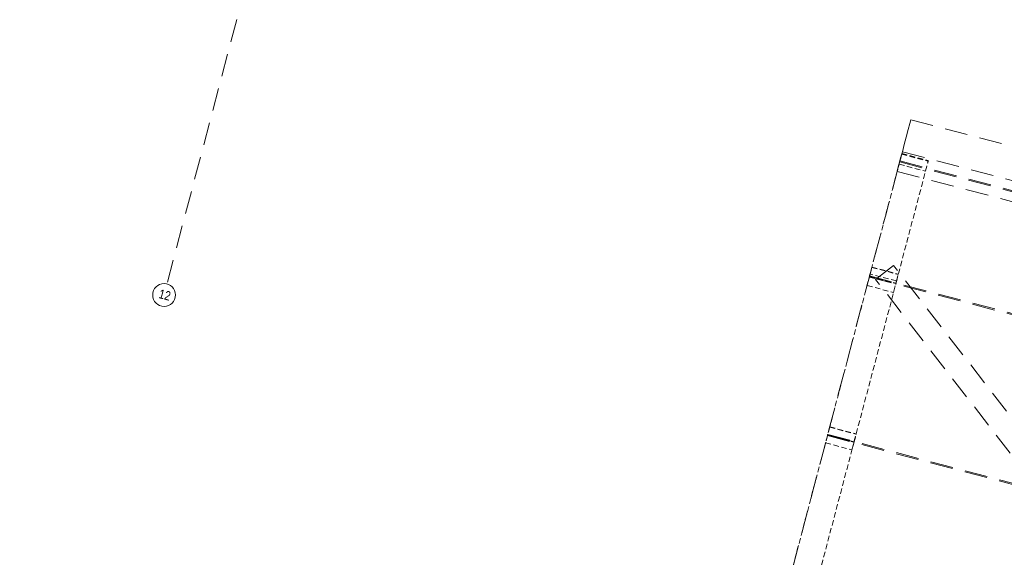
# Model space of a CAD drawing. Header units: millimetres. Extents: x -176817 to 18864955, y -12996033 to 201123.
# Tile 135 of 256: x 176534 to 187337, y -23870 to -17969. Entities that reach past the tile are written whole.
import ezdxf
from ezdxf.enums import TextEntityAlignment as Align

# ---------------------------------------------------------------- set-up
doc = ezdxf.new("R2010")
doc.units = ezdxf.units.MM
doc.header["$MEASUREMENT"] = 0
doc.linetypes.add('Przerywana długa', pattern=[390, 250, -140])
doc.linetypes.add('Przerywana gęsta', pattern=[90, 60, -30])
doc.layers.add('410-K Osie', color=7, linetype='Continuous')
doc.layers.add('823-IST- Hala E - belki', color=7, linetype='Continuous')
doc.styles.add('STYL_AUTOMATYCZNY_8', font='ARIALN.TTF')

# ---------------------------------------------------------------- blocks, each defined once
blk = doc.blocks.new('Kształt_399_2')
at = {"layer": '823-IST- Hala E - belki', "color": 254, "linetype": 'Przerywana długa', "lineweight": 0, "true_color": 0xcccccc, "flags": 128}
for points in [[(186219, -19418), (186218, -19418), (186207, -19460), (186206, -19467)], [(186219, -19418), (192600, -21101)], [(186206, -19467), (186203, -19476), (186163, -19628), (186162, -19631), (186162, -19633), (186162, -19634)], [(186162, -19634), (192543, -21318)], [(192543, -21318), (192543, -21316), (192544, -21315), (192545, -21311), (192585, -21159), (192587, -21151)], [(192587, -21151), (192589, -21144), (192600, -21102), (192600, -21101)]]:
    blk.add_lwpolyline(points, dxfattribs=at)
blk = doc.blocks.new('Kształt_400_2')
at = {"layer": '823-IST- Hala E - belki', "color": 254, "linetype": 'Przerywana długa', "lineweight": 0, "true_color": 0xcccccc, "flags": 128}
for points in [[(186311, -19067), (186272, -19214)], [(186311, -19067), (192934, -20815)], [(186272, -19214), (186267, -19234), (186243, -19323), (186219, -19418), (186193, -19516), (186165, -19619), (186032, -20124), (185914, -20572), (185805, -20986), (185713, -21334), (185612, -21718), (185504, -22125), (185370, -22634), (185208, -23247), (185009, -24004), (184733, -25047), (184610, -25513), (184384, -26371), (184230, -26953), (183940, -28052), (183812, -28536), (183694, -28985), (183461, -29866), (183280, -30553), (183081, -31307), (182930, -31880), (182754, -32546), (182619, -33058), (182450, -33698), (182353, -34066), (182241, -34492), (182063, -35166), (181899, -35788), (181751, -36348), (181627, -36820), (181451, -37486), (181403, -37667), (181356, -37847), (181180, -38513), (181055, -38985), (180907, -39545), (180743, -40167), (180565, -40841), (180453, -41267), (180356, -41635), (180187, -42275), (180052, -42787), (179876, -43453), (179725, -44026), (179526, -44780), (179345, -45467), (179112, -46348), (178994, -46797), (178866, -47281), (178576, -48380), (178422, -48963), (178196, -49820), (178073, -50286), (177798, -51330), (177598, -52086), (177436, -52699), (177302, -53208), (177195, -53616), (177094, -53999), (177002, -54347), (176892, -54761), (176774, -55209), (176641, -55714), (176614, -55817), (176588, -55916), (176563, -56010), (176539, -56099), (176534, -56119)]]:
    blk.add_lwpolyline(points, dxfattribs=at)
blk = doc.blocks.new('Kształt_401_2')
at = {"layer": '823-IST- Hala E - belki', "color": 254, "linetype": 'Przerywana długa', "lineweight": 0, "true_color": 0xcccccc, "flags": 128}
for points in [[(186190, -19525), (186189, -19530)], [(186189, -19530), (186189, -19531)], [(186189, -19531), (192570, -21215)], [(186191, -19521), (186190, -19525)], [(186192, -19520), (186191, -19521)], [(186192, -19520), (192573, -21204)], [(192570, -21215), (192571, -21213)], [(192571, -21213), (192572, -21209)], [(192572, -21209), (192573, -21205)], [(192573, -21205), (192573, -21204)]]:
    blk.add_lwpolyline(points, dxfattribs=at)
blk = doc.blocks.new('Kształt_402_2')
at = {"layer": '823-IST- Hala E - belki', "color": 254, "linetype": 'Przerywana długa', "lineweight": 0, "true_color": 0xcccccc, "flags": 128}
for points in [[(185857, -20788), (185856, -20792)], [(185856, -20792), (185856, -20794)], [(185856, -20794), (192237, -22477)], [(185858, -20784), (185857, -20788)], [(185859, -20782), (185858, -20784)], [(185859, -20782), (192240, -22466)], [(192239, -22472), (192240, -22468)], [(192240, -22468), (192240, -22466)], [(192237, -22477), (192238, -22476)], [(192238, -22476), (192239, -22472)]]:
    blk.add_lwpolyline(points, dxfattribs=at)
blk = doc.blocks.new('Kształt_403_2')
at = {"layer": '823-IST- Hala E - belki', "color": 254, "linetype": 'Przerywana długa', "lineweight": 0, "true_color": 0xcccccc, "flags": 128}
for points in [[(185397, -22532), (185396, -22534)], [(185396, -22534), (191778, -24218)], [(185398, -22528), (185397, -22532)], [(185399, -22524), (185398, -22528)], [(185399, -22522), (185399, -22524)], [(185399, -22522), (191781, -24206)], [(191778, -24216), (191779, -24212)], [(191778, -24218), (191778, -24216)], [(191779, -24212), (191780, -24208)], [(191780, -24208), (191781, -24206)]]:
    blk.add_lwpolyline(points, dxfattribs=at)
blk = doc.blocks.new('Belka_87_2', base_point=(187977, -23266))
at = {"layer": '823-IST- Hala E - belki', "color": 254, "linetype": 'Przerywana długa', "lineweight": 0, "true_color": 0xcccccc}
for p, q in [((186123, -20667), (185925, -20820)), ((188076, -23190), (186123, -20667)), ((187878, -23343), (185925, -20820)), ((188076, -23190), (187878, -23343))]:
    blk.add_line(p, q, dxfattribs=at)
blk = doc.blocks.new('Kształt_913_2')
at = {"layer": '823-IST- Hala E - belki', "color": 254, "linetype": 'Przerywana gęsta', "lineweight": 0, "true_color": 0xcccccc, "flags": 128}
for points in [[(185398, -22528), (185397, -22530)], [(185397, -22530), (185397, -22530)], [(185397, -22530), (185687, -22607)], [(185398, -22526), (185398, -22527)], [(185398, -22526), (185688, -22603)], [(185398, -22527), (185398, -22528)], [(185687, -22607), (185688, -22606)], [(185688, -22605), (185688, -22603)], [(185688, -22603), (185688, -22603)], [(185688, -22606), (185688, -22605)]]:
    blk.add_lwpolyline(points, dxfattribs=at)
blk = doc.blocks.new('Kształt_914_2')
at = {"layer": '823-IST- Hala E - belki', "color": 254, "linetype": 'Przerywana gęsta', "lineweight": 0, "true_color": 0xcccccc, "flags": 128}
for points in [[(185857, -20786), (185857, -20788)], [(185858, -20786), (185857, -20786)], [(185857, -20788), (185857, -20789)], [(185857, -20789), (185857, -20790)], [(185857, -20790), (186147, -20866)], [(185858, -20786), (186148, -20862)], [(186147, -20864), (186148, -20863)], [(186147, -20866), (186147, -20864)], [(186147, -20866), (186147, -20866)], [(186148, -20863), (186148, -20862)]]:
    blk.add_lwpolyline(points, dxfattribs=at)
blk = doc.blocks.new('Kształt_921_2')
at = {"layer": '823-IST- Hala E - belki', "color": 254, "linetype": 'Przerywana gęsta', "lineweight": 0, "true_color": 0xcccccc, "flags": 128}
for points in [[(185421, -22442), (185420, -22445), (185398, -22527), (185397, -22532)], [(185421, -22442), (185711, -22519)], [(185397, -22532), (185396, -22535), (185375, -22614)], [(185687, -22608), (185688, -22604), (185710, -22522), (185711, -22519)], [(185375, -22614), (185665, -22691)], [(185665, -22691), (185686, -22612), (185687, -22608)]]:
    blk.add_lwpolyline(points, dxfattribs=at)
blk = doc.blocks.new('Kształt_922_2')
at = {"layer": '823-IST- Hala E - belki', "color": 254, "linetype": 'Przerywana gęsta', "lineweight": 0, "true_color": 0xcccccc, "flags": 128}
for points in [[(185883, -20689), (185883, -20690), (185866, -20755), (185865, -20760)], [(185883, -20689), (186173, -20765)], [(185865, -20760), (185863, -20764), (185831, -20885)], [(186122, -20962), (186154, -20840), (186155, -20836)], [(186155, -20836), (186156, -20832), (186173, -20767), (186173, -20765)], [(185831, -20885), (185831, -20887)], [(185831, -20887), (186121, -20963)], [(186121, -20963), (186122, -20962)]]:
    blk.add_lwpolyline(points, dxfattribs=at)
blk = doc.blocks.new('Kształt_923_2')
at = {"layer": '823-IST- Hala E - belki', "color": 254, "linetype": 'Przerywana gęsta', "lineweight": 0, "true_color": 0xcccccc, "flags": 128}
for points in [[(186205, -19468), (186204, -19473), (186182, -19555)], [(186211, -19446), (186206, -19465), (186205, -19468)], [(186211, -19446), (186501, -19522)], [(186472, -19632), (186494, -19549), (186495, -19545)], [(186495, -19545), (186496, -19542), (186501, -19522)], [(186182, -19555), (186472, -19632)]]:
    blk.add_lwpolyline(points, dxfattribs=at)
blk = doc.blocks.new('Kształt_944_2')
at = {"layer": '823-IST- Hala E - belki', "color": 254, "linetype": 'Przerywana gęsta', "lineweight": 0, "true_color": 0xcccccc, "flags": 128}
for points in [[(186213, -19438), (186197, -19499), (186136, -19731), (186067, -19993), (185986, -20301), (185914, -20571), (185886, -20678), (185884, -20685)], [(186213, -19438), (186503, -19515)], [(186174, -20761), (186176, -20755), (186204, -20648), (186276, -20377), (186357, -20069), (186426, -19808), (186487, -19576), (186503, -19515)], [(185884, -20685), (185884, -20686), (185864, -20761)], [(185884, -20685), (186174, -20761)], [(185864, -20761), (185761, -21150), (185567, -21889), (185448, -22340), (185422, -22439)], [(185712, -22515), (185738, -22417), (185857, -21965), (186052, -21227), (186154, -20837)], [(186154, -20837), (185864, -20761)], [(186154, -20837), (186174, -20763), (186174, -20761)], [(185422, -22439), (185401, -22516), (185400, -22521)], [(185422, -22439), (185712, -22515)], [(185398, -22528), (185392, -22551), (185223, -23192), (185055, -23828), (184909, -24382), (184881, -24487)], [(185400, -22521), (185398, -22527)], [(185398, -22527), (185398, -22528)], [(185688, -22604), (185398, -22528)], [(185690, -22598), (185691, -22593), (185712, -22515)], [(185171, -24564), (185199, -24459), (185345, -23904), (185513, -23268), (185682, -22628), (185688, -22604)], [(185688, -22603), (185690, -22598)], [(185688, -22604), (185688, -22603)]]:
    blk.add_lwpolyline(points, dxfattribs=at)
blk = doc.blocks.new('Standardowy znacznik osi[647]_2', base_point=(200705, 64608))
at = {"layer": '410-K Osie', "color": 5, "linetype": 'Przerywana długa', "lineweight": 0}
blk.add_line((178915, -17969), (178150, -20870), dxfattribs=at)
at = {"layer": '410-K Osie', "color": 5, "linetype": 'Continuous', "lineweight": 0}
blk.add_circle((178118, -20991), 125, dxfattribs=at)
at = {"layer": '410-K Osie', "color": 7, "lineweight": 0, "style": 'STYL_AUTOMATYCZNY_8'}
for tag, p in [('AC_MarkerText_1_0', (200758, 64778)), ('AC_MarkerText_1_1', (178139, -20942))]:
    blk.add_attdef(tag, text='', height=100, rotation=345.218, dxfattribs=at).set_placement(p, align=Align.TOP_CENTER)

msp = doc.modelspace()

# ---------------------------------------------------------------- block references
at = {"layer": '410-K Osie', "color": 5, "linetype": 'Continuous', "lineweight": 0}
ref = msp.add_blockref('Standardowy znacznik osi[647]_2', (200705.16, 64608.32), dxfattribs=at)
ref.add_attrib('AC_MarkerText_1_1', '12', dxfattribs={"color": 7, "lineweight": 0, "height": 100, "rotation": 345.218034, "style": 'STYL_AUTOMATYCZNY_8'}).set_placement((178138.79, -20941.82), align=Align.TOP_CENTER)
at = {"layer": '823-IST- Hala E - belki', "linetype": 'Continuous', "lineweight": 0}
for name in ['Kształt_400_2', 'Kształt_944_2', 'Kształt_399_2', 'Kształt_923_2', 'Kształt_401_2', 'Kształt_922_2', 'Kształt_402_2', 'Kształt_914_2', 'Kształt_921_2', 'Kształt_403_2', 'Kształt_913_2']:
    msp.add_blockref(name, (0, 0), dxfattribs=at)
at = {"layer": '823-IST- Hala E - belki', "color": 254, "lineweight": 0, "true_color": 0xcccccc}
msp.add_blockref('Belka_87_2', (187976.67, -23266.13), dxfattribs=at)

doc.saveas('drawing.dxf')
